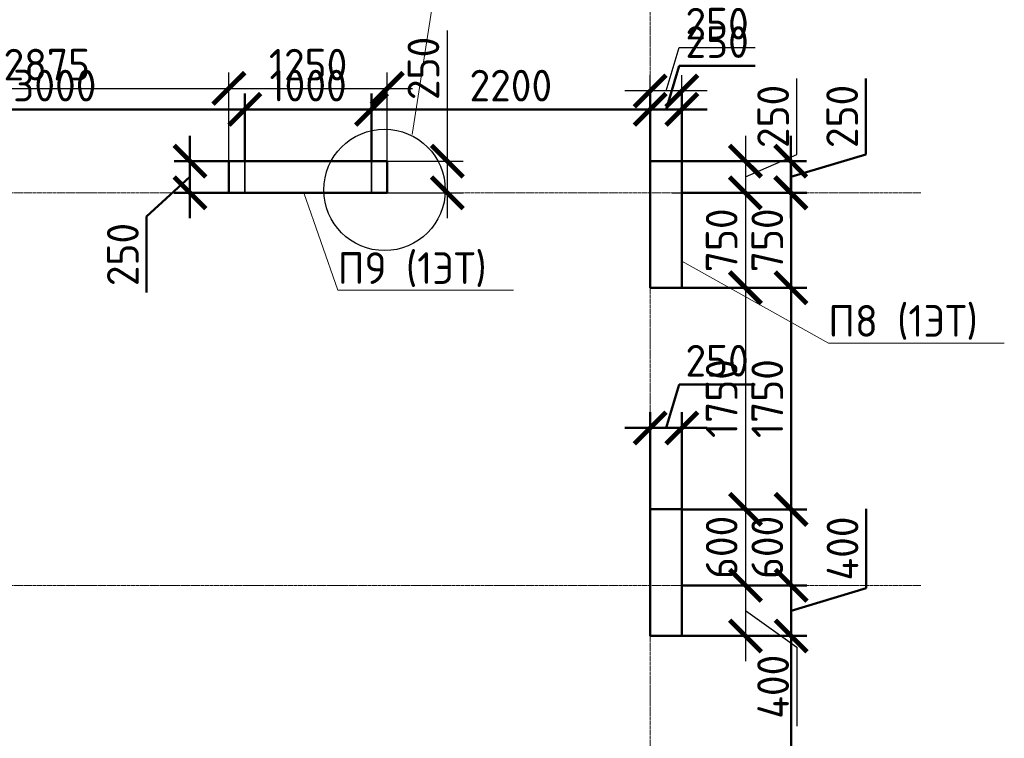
# Model space of a CAD drawing. Header units: millimetres. Extents: x 263826 to 1718326, y -423071 to 70137.
# Tile 175 of 256: x 397168 to 404939, y -65454 to -59779. Entities that reach past the tile are written whole.
import ezdxf
from ezdxf import colors
from ezdxf.entities.mleader import LeaderData, LeaderLine
from ezdxf.math import Vec2, Vec3

# ---------------------------------------------------------------- set-up
doc = ezdxf.new("R2010")
doc.units = ezdxf.units.MM
doc.linetypes.add('______5', pattern=[1100, 800, -100, 100, -100])
doc.linetypes.add('осевая', pattern=[50.8, 31.75, -6.35, 6.35, -6.35])
doc.layers.add('Колонна_ бетон', color=7, linetype='Continuous', lineweight=50, true_color=0xb4b496)
for name, color, linetype, lineweight in [('Конструкции 0.5', 5, 'Continuous', 50), ('Надписи', 200, 'Continuous', 18), ('Оси', 40, '______5', 18), ('подоснова', 151, 'Continuous', 5), ('РАЗМЕРЫ', 1, 'Continuous', 9)]:
    doc.layers.add(name, color=color, linetype=linetype, lineweight=lineweight)
doc.styles.add('GOST-2.304_Type-B', font='GOST_Common.ttf')
doc.dimstyles.new('СПДС', dxfattribs={"dimscale": 100, "dimtxt": 2.5, "dimasz": 2.5, "dimexe": 1.25, "dimexo": 0, "dimtad": 1, "dimdec": 0, "dimtxsty": 'GOST-2.304_Type-B', "dimblk": 'ARCHTICK', "dimcen": 2.5, "dimdle": 2, "dimadec": 0, "dimazin": 2, "dimtfac": 0.75, "dimtdec": 0, "dimtmove": 1, "dimatfit": 3, "dimfxl": 1, "dimtolj": 1, "dimarcsym": 1})

# ---------------------------------------------------------------- blocks, each defined once
blk = doc.blocks.new('_ArchTick')
at = {"color": 0, "linetype": 'ByBlock', "const_width": 0.15}
blk.add_lwpolyline([(-0.5, -0.5), (0.5, 0.5)], dxfattribs=at)
blk = doc.blocks.new('*D3165')
at = {"layer": 'DEFPOINTS', "color": 0, "transparency": 16777216}
for p in [(398819.1, -60321.3), (395944.3, -60835.5), (398819.1, -60896.1)]:
    blk.add_point(p, dxfattribs=at)
at = {"layer": 'РАЗМЕРЫ', "color": 0, "lineweight": -2, "transparency": 16777216}
for p, q in [((395944.3, -60835.5), (395944.3, -60196.3)), ((398819.1, -60896.1), (398819.1, -60196.3)), ((395744.3, -60321.3), (399019.1, -60321.3))]:
    blk.add_line(p, q, dxfattribs=at)
at = {"layer": 'РАЗМЕРЫ', "color": 0, "lineweight": -2, "transparency": 16777216, "xscale": 250, "yscale": 250, "zscale": 250, "rotation": 180}
blk.add_blockref('_ArchTick', (395944.3, -60321.3), dxfattribs=at)
at = {"layer": 'РАЗМЕРЫ', "color": 0, "lineweight": -2, "transparency": 16777216, "xscale": 250, "yscale": 250, "zscale": 250}
blk.add_blockref('_ArchTick', (398819.1, -60321.3), dxfattribs=at)
at = {"layer": 'РАЗМЕРЫ', "color": 0, "lineweight": 0, "transparency": 16777216, "insert": (397381.7, -60133.8), "char_height": 250, "attachment_point": 5, "style": 'GOST-2.304_Type-B'}
blk.add_mtext('\\A1;2875', dxfattribs=at)
blk = doc.blocks.new('*D3166')
at = {"layer": 'DEFPOINTS', "color": 0, "transparency": 16777216}
for p in [(400069.1, -60321.3), (398819.1, -60896.1), (400069.1, -60896.1)]:
    blk.add_point(p, dxfattribs=at)
at = {"layer": 'РАЗМЕРЫ', "color": 0, "lineweight": -2, "transparency": 16777216}
for p, q in [((398819.1, -60896.1), (398819.1, -60196.3)), ((400069.1, -60896.1), (400069.1, -60196.3)), ((398619.1, -60321.3), (400269.1, -60321.3))]:
    blk.add_line(p, q, dxfattribs=at)
at = {"layer": 'РАЗМЕРЫ', "color": 0, "lineweight": -2, "transparency": 16777216, "xscale": 250, "yscale": 250, "zscale": 250, "rotation": 180}
blk.add_blockref('_ArchTick', (398819.1, -60321.3), dxfattribs=at)
at = {"layer": 'РАЗМЕРЫ', "color": 0, "lineweight": -2, "transparency": 16777216, "xscale": 250, "yscale": 250, "zscale": 250}
blk.add_blockref('_ArchTick', (400069.1, -60321.3), dxfattribs=at)
at = {"layer": 'РАЗМЕРЫ', "color": 0, "lineweight": 0, "transparency": 16777216, "insert": (399444.1, -60133.8), "char_height": 250, "attachment_point": 5, "style": 'GOST-2.304_Type-B'}
blk.add_mtext('\\A1;1250', dxfattribs=at)
blk = doc.blocks.new('*D3167')
at = {"layer": 'DEFPOINTS', "color": 0, "transparency": 16777216}
for p in [(399944.3, -60896.1), (399914.1, -61146.1), (400541.9, -61146.1)]:
    blk.add_point(p, dxfattribs=at)
at = {"layer": 'РАЗМЕРЫ', "color": 0, "lineweight": -2, "transparency": 16777216}
for p, q in [((400541.9, -59863.8), (400541.9, -60896.1)), ((400541.9, -60696.1), (400541.9, -61346.1)), ((399944.3, -60896.1), (400666.9, -60896.1)), ((399914.1, -61146.1), (400666.9, -61146.1))]:
    blk.add_line(p, q, dxfattribs=at)
at = {"layer": 'РАЗМЕРЫ', "color": 0, "lineweight": -2, "transparency": 16777216, "xscale": 250, "yscale": 250, "zscale": 250}
for p, rotation in [((400541.9, -60896.1), 90), ((400541.9, -61146.1), 270)]:
    blk.add_blockref('_ArchTick', p, dxfattribs=dict(at, rotation=rotation))
at = {"layer": 'РАЗМЕРЫ', "color": 0, "lineweight": 0, "transparency": 16777216, "insert": (400354.4, -60163.8), "char_height": 250, "attachment_point": 5, "rotation": 90, "style": 'GOST-2.304_Type-B'}
blk.add_mtext('\\A1;250', dxfattribs=at)
blk = doc.blocks.new('*D3222')
at = {"layer": 'DEFPOINTS', "color": 0, "transparency": 16777216}
for p in [(402318.6, -60895.7, 3100), (402318.6, -61146.1, 3100), (402895.8, -61146.1)]:
    blk.add_point(p, dxfattribs=at)
at = {"layer": 'РАЗМЕРЫ', "color": 0, "lineweight": -2, "transparency": 16777216}
for p, q in [((403302.1, -60842.8), (403302.1, -60242.8)), ((402895.8, -60695.7), (402895.8, -61346.1)), ((402895.8, -61020.9), (403302.1, -60842.8)), ((402318.6, -60895.7), (403020.8, -60895.7)), ((402318.6, -61146.1), (403020.8, -61146.1))]:
    blk.add_line(p, q, dxfattribs=at)
at = {"layer": 'РАЗМЕРЫ', "color": 0, "lineweight": -2, "transparency": 16777216, "xscale": 250, "yscale": 250, "zscale": 250}
for p, rotation in [((402895.8, -60895.7), 90), ((402895.8, -61146.1), 270)]:
    blk.add_blockref('_ArchTick', p, dxfattribs=dict(at, rotation=rotation))
at = {"layer": 'РАЗМЕРЫ', "color": 0, "lineweight": 0, "transparency": 16777216, "insert": (403114.6, -60542.8), "char_height": 250, "attachment_point": 5, "rotation": 90, "style": 'GOST-2.304_Type-B'}
blk.add_mtext('\\A1;250', dxfattribs=at)
blk = doc.blocks.new('*D3223')
at = {"layer": 'DEFPOINTS', "color": 0, "transparency": 16777216}
for p in [(402432.3, -61146.1, 3100), (402394.3, -61895.7, 3100), (402895.8, -61895.7)]:
    blk.add_point(p, dxfattribs=at)
at = {"layer": 'РАЗМЕРЫ', "color": 0, "lineweight": -2, "transparency": 16777216}
for p, q in [((402895.8, -60946.1), (402895.8, -62095.7)), ((402432.3, -61146.1), (403020.8, -61146.1)), ((402394.3, -61895.7), (403020.8, -61895.7))]:
    blk.add_line(p, q, dxfattribs=at)
at = {"layer": 'РАЗМЕРЫ', "color": 0, "lineweight": -2, "transparency": 16777216, "xscale": 250, "yscale": 250, "zscale": 250}
for p, rotation in [((402895.8, -61146.1), 90), ((402895.8, -61895.7), 270)]:
    blk.add_blockref('_ArchTick', p, dxfattribs=dict(at, rotation=rotation))
at = {"layer": 'РАЗМЕРЫ', "color": 0, "lineweight": 0, "transparency": 16777216, "insert": (402708.3, -61520.9), "char_height": 250, "attachment_point": 5, "rotation": 90, "style": 'GOST-2.304_Type-B'}
blk.add_mtext('\\A1;750', dxfattribs=at)
blk = doc.blocks.new('*D3224')
at = {"layer": 'DEFPOINTS', "color": 0, "transparency": 16777216}
for p in [(402394.3, -61895.7, 3100), (402394.3, -63645.7, 3100), (402895.8, -63645.7)]:
    blk.add_point(p, dxfattribs=at)
at = {"layer": 'РАЗМЕРЫ', "color": 0, "lineweight": -2, "transparency": 16777216}
for p, q in [((402895.8, -61695.7), (402895.8, -63845.7)), ((402394.3, -61895.7), (403020.8, -61895.7)), ((402394.3, -63645.7), (403020.8, -63645.7))]:
    blk.add_line(p, q, dxfattribs=at)
at = {"layer": 'РАЗМЕРЫ', "color": 0, "lineweight": -2, "transparency": 16777216, "xscale": 250, "yscale": 250, "zscale": 250}
for p, rotation in [((402895.8, -61895.7), 90), ((402895.8, -63645.7), 270)]:
    blk.add_blockref('_ArchTick', p, dxfattribs=dict(at, rotation=rotation))
at = {"layer": 'РАЗМЕРЫ', "color": 0, "lineweight": 0, "transparency": 16777216, "insert": (402708.3, -62770.7), "char_height": 250, "attachment_point": 5, "rotation": 90, "style": 'GOST-2.304_Type-B'}
blk.add_mtext('\\A1;1750', dxfattribs=at)
blk = doc.blocks.new('*D3225')
at = {"layer": 'DEFPOINTS', "color": 0, "transparency": 16777216}
for p in [(402394.3, -63645.7, 3100), (402394.3, -64246.1, 3100), (402895.8, -64246.1)]:
    blk.add_point(p, dxfattribs=at)
at = {"layer": 'РАЗМЕРЫ', "color": 0, "lineweight": -2, "transparency": 16777216}
for p, q in [((402895.8, -63445.7), (402895.8, -64446.1)), ((402394.3, -63645.7), (403020.8, -63645.7)), ((402394.3, -64246.1), (403020.8, -64246.1))]:
    blk.add_line(p, q, dxfattribs=at)
at = {"layer": 'РАЗМЕРЫ', "color": 0, "lineweight": -2, "transparency": 16777216, "xscale": 250, "yscale": 250, "zscale": 250}
for p, rotation in [((402895.8, -63645.7), 90), ((402895.8, -64246.1), 270)]:
    blk.add_blockref('_ArchTick', p, dxfattribs=dict(at, rotation=rotation))
at = {"layer": 'РАЗМЕРЫ', "color": 0, "lineweight": 0, "transparency": 16777216, "insert": (402708.3, -63945.9), "char_height": 250, "attachment_point": 5, "rotation": 90, "style": 'GOST-2.304_Type-B'}
blk.add_mtext('\\A1;600', dxfattribs=at)
blk = doc.blocks.new('*D3226')
at = {"layer": 'DEFPOINTS', "color": 0, "transparency": 16777216}
for p in [(402394.3, -64246.1, 3100), (402394.3, -64645.7, 3100), (402895.8, -64645.7)]:
    blk.add_point(p, dxfattribs=at)
at = {"layer": 'РАЗМЕРЫ', "color": 0, "lineweight": -2, "transparency": 16777216}
for p, q in [((402895.8, -64046.1), (402895.8, -64845.7)), ((402394.3, -64246.1), (403020.8, -64246.1)), ((402895.8, -64445.9), (403302.1, -64734.5)), ((402394.3, -64645.7), (403020.8, -64645.7)), ((403302.1, -64734.5), (403302.1, -65359.5))]:
    blk.add_line(p, q, dxfattribs=at)
at = {"layer": 'РАЗМЕРЫ', "color": 0, "lineweight": -2, "transparency": 16777216, "xscale": 250, "yscale": 250, "zscale": 250}
for p, rotation in [((402895.8, -64246.1), 90), ((402895.8, -64645.7), 270)]:
    blk.add_blockref('_ArchTick', p, dxfattribs=dict(at, rotation=rotation))
at = {"layer": 'РАЗМЕРЫ', "color": 0, "lineweight": 0, "transparency": 16777216, "insert": (403114.6, -65047), "char_height": 250, "attachment_point": 5, "rotation": 90, "style": 'GOST-2.304_Type-B'}
blk.add_mtext('\\A1;400', dxfattribs=at)
blk = doc.blocks.new('*D3236')
at = {"layer": 'DEFPOINTS', "color": 0, "transparency": 16777216}
for p in [(402144, -60341.5), (402144, -61020, 3100), (402394.3, -61020, 3100)]:
    blk.add_point(p, dxfattribs=at)
at = {"layer": 'РАЗМЕРЫ', "color": 0, "lineweight": -2, "transparency": 16777216}
for p, q in [((402269.1, -60341.5), (402372.2, -59997.7)), ((402372.2, -59997.7), (402972.2, -59997.7)), ((402144, -61020), (402144, -60216.5)), ((402394.3, -61020), (402394.3, -60216.5)), ((402594.3, -60341.5), (401944, -60341.5))]:
    blk.add_line(p, q, dxfattribs=at)
at = {"layer": 'РАЗМЕРЫ', "color": 0, "lineweight": -2, "transparency": 16777216, "xscale": 250, "yscale": 250, "zscale": 250, "rotation": 180}
blk.add_blockref('_ArchTick', (402144, -60341.5), dxfattribs=at)
at = {"layer": 'РАЗМЕРЫ', "color": 0, "lineweight": -2, "transparency": 16777216, "xscale": 250, "yscale": 250, "zscale": 250}
blk.add_blockref('_ArchTick', (402394.3, -60341.5), dxfattribs=at)
at = {"layer": 'РАЗМЕРЫ', "color": 0, "lineweight": 0, "transparency": 16777216, "insert": (402672.2, -59810.2), "char_height": 250, "attachment_point": 5, "style": 'GOST-2.304_Type-B'}
blk.add_mtext('\\A1;250', dxfattribs=at)
blk = doc.blocks.new('_None')
blk = doc.blocks.new('*D3354')
at = {"layer": 'DEFPOINTS', "color": 0, "transparency": 16777216}
for p in [(406427.3, -184180.1), (406860, -184180.1, -360), (406860, -184430.5, -360)]:
    blk.add_point(p, dxfattribs=at)
at = {"layer": 'РАЗМЕРЫ', "color": 0, "lineweight": -2, "transparency": 16777216}
for p, q in [((406427.3, -184630.5), (406427.3, -183980.1)), ((406860, -184180.1), (406302.3, -184180.1)), ((406427.3, -184305.3), (406085.1, -184617.9)), ((406860, -184430.5), (406302.3, -184430.5)), ((406085.1, -184617.9), (406085.1, -185217.9))]:
    blk.add_line(p, q, dxfattribs=at)
at = {"layer": 'РАЗМЕРЫ', "color": 0, "lineweight": -2, "transparency": 16777216, "xscale": 250, "yscale": 250, "zscale": 250}
for p, rotation in [((406427.3, -184180.1), 90), ((406427.3, -184430.5), 270)]:
    blk.add_blockref('_ArchTick', p, dxfattribs=dict(at, rotation=rotation))
at = {"layer": 'РАЗМЕРЫ', "color": 0, "lineweight": 0, "transparency": 16777216, "insert": (405897.6, -184917.9), "char_height": 250, "attachment_point": 5, "rotation": 90, "style": 'GOST-2.304_Type-B'}
blk.add_mtext('\\A1;250', dxfattribs=at)
blk = doc.blocks.new('*D3355')
at = {"layer": 'DEFPOINTS', "color": 0, "transparency": 16777216}
for p in [(406860, -183771.2), (403860.1, -183879.2, -560), (406860, -184180.1)]:
    blk.add_point(p, dxfattribs=at)
at = {"layer": 'РАЗМЕРЫ', "color": 0, "lineweight": -2, "transparency": 16777216}
for p, q in [((403860.1, -183879.2), (403860.1, -183646.2)), ((406860, -184180.1), (406860, -183646.2)), ((403660.1, -183771.2), (407060, -183771.2))]:
    blk.add_line(p, q, dxfattribs=at)
at = {"layer": 'РАЗМЕРЫ', "color": 0, "lineweight": -2, "transparency": 16777216, "xscale": 250, "yscale": 250, "zscale": 250, "rotation": 180}
blk.add_blockref('_ArchTick', (403860.1, -183771.2), dxfattribs=at)
at = {"layer": 'РАЗМЕРЫ', "color": 0, "lineweight": -2, "transparency": 16777216, "xscale": 250, "yscale": 250, "zscale": 250}
blk.add_blockref('_ArchTick', (406860, -183771.2), dxfattribs=at)
at = {"layer": 'РАЗМЕРЫ', "color": 0, "lineweight": 0, "transparency": 16777216, "insert": (405360, -183583.7), "char_height": 250, "attachment_point": 5, "style": 'GOST-2.304_Type-B'}
blk.add_mtext('\\A1;3000', dxfattribs=at)
blk = doc.blocks.new('*D3389')
at = {"layer": 'DEFPOINTS', "color": 0, "transparency": 16777216}
for p in [(407859.7, -183771.2), (406860, -184180.1), (407859.7, -184180.1, -360)]:
    blk.add_point(p, dxfattribs=at)
at = {"layer": 'РАЗМЕРЫ', "color": 0, "lineweight": -2, "transparency": 16777216}
for p, q in [((406860, -184180.1), (406860, -183646.2)), ((407859.7, -184180.1), (407859.7, -183646.2)), ((406660, -183771.2), (408059.7, -183771.2))]:
    blk.add_line(p, q, dxfattribs=at)
at = {"layer": 'РАЗМЕРЫ', "color": 0, "lineweight": -2, "transparency": 16777216, "xscale": 250, "yscale": 250, "zscale": 250, "rotation": 180}
blk.add_blockref('_ArchTick', (406860, -183771.2), dxfattribs=at)
at = {"layer": 'РАЗМЕРЫ', "color": 0, "lineweight": -2, "transparency": 16777216, "xscale": 250, "yscale": 250, "zscale": 250}
blk.add_blockref('_ArchTick', (407859.7, -183771.2), dxfattribs=at)
at = {"layer": 'РАЗМЕРЫ', "color": 0, "lineweight": 0, "transparency": 16777216, "insert": (407359.9, -183583.7), "char_height": 250, "attachment_point": 5, "style": 'GOST-2.304_Type-B'}
blk.add_mtext('\\A1;1000', dxfattribs=at)
blk = doc.blocks.new('*D3390')
at = {"layer": 'DEFPOINTS', "color": 0, "transparency": 16777216}
for p in [(410310.1, -184180.5, -560), (410310.1, -184430.5, -560), (411168.8, -184430.5)]:
    blk.add_point(p, dxfattribs=at)
at = {"layer": 'РАЗМЕРЫ', "color": 0, "lineweight": -2, "transparency": 16777216}
for p, q in [((411762.6, -184127.3), (411762.6, -183527.3)), ((411168.8, -183980.5), (411168.8, -184630.5)), ((410310.1, -184180.5), (411293.8, -184180.5)), ((411168.8, -184305.5), (411762.6, -184127.3)), ((410310.1, -184430.5), (411293.8, -184430.5))]:
    blk.add_line(p, q, dxfattribs=at)
at = {"layer": 'РАЗМЕРЫ', "color": 0, "lineweight": -2, "transparency": 16777216, "xscale": 250, "yscale": 250, "zscale": 250}
for p, rotation in [((411168.8, -184180.5), 90), ((411168.8, -184430.5), 270)]:
    blk.add_blockref('_ArchTick', p, dxfattribs=dict(at, rotation=rotation))
at = {"layer": 'РАЗМЕРЫ', "color": 0, "lineweight": 0, "transparency": 16777216, "insert": (411575.1, -183827.3), "char_height": 250, "attachment_point": 5, "rotation": 90, "style": 'GOST-2.304_Type-B'}
blk.add_mtext('\\A1;250', dxfattribs=at)
blk = doc.blocks.new('*D3391')
at = {"layer": 'DEFPOINTS', "color": 0, "transparency": 16777216}
for p in [(410313.1, -184430.5, -560), (410310.1, -185180.7, -560), (411171.8, -185180.7)]:
    blk.add_point(p, dxfattribs=at)
at = {"layer": 'РАЗМЕРЫ', "color": 0, "lineweight": -2, "transparency": 16777216}
for p, q in [((411171.8, -184230.5), (411171.8, -185380.7)), ((410313.1, -184430.5), (411296.8, -184430.5)), ((410310.1, -185180.7), (411296.8, -185180.7))]:
    blk.add_line(p, q, dxfattribs=at)
at = {"layer": 'РАЗМЕРЫ', "color": 0, "lineweight": -2, "transparency": 16777216, "xscale": 250, "yscale": 250, "zscale": 250}
for p, rotation in [((411171.8, -184430.5), 90), ((411171.8, -185180.7), 270)]:
    blk.add_blockref('_ArchTick', p, dxfattribs=dict(at, rotation=rotation))
at = {"layer": 'РАЗМЕРЫ', "color": 0, "lineweight": 0, "transparency": 16777216, "insert": (410984.3, -184805.6), "char_height": 250, "attachment_point": 5, "rotation": 90, "style": 'GOST-2.304_Type-B'}
blk.add_mtext('\\A1;750', dxfattribs=at)
blk = doc.blocks.new('*D3392')
at = {"layer": 'DEFPOINTS', "color": 0, "transparency": 16777216}
for p in [(410310.1, -185180.7, -560), (410310, -186930.5, -360), (411171.8, -186930.5)]:
    blk.add_point(p, dxfattribs=at)
at = {"layer": 'РАЗМЕРЫ', "color": 0, "lineweight": -2, "transparency": 16777216}
for p, q in [((411171.8, -184980.7), (411171.8, -187130.5)), ((410310.1, -185180.7), (411296.8, -185180.7)), ((410310, -186930.5), (411296.8, -186930.5))]:
    blk.add_line(p, q, dxfattribs=at)
at = {"layer": 'РАЗМЕРЫ', "color": 0, "lineweight": -2, "transparency": 16777216, "xscale": 250, "yscale": 250, "zscale": 250}
for p, rotation in [((411171.8, -185180.7), 90), ((411171.8, -186930.5), 270)]:
    blk.add_blockref('_ArchTick', p, dxfattribs=dict(at, rotation=rotation))
at = {"layer": 'РАЗМЕРЫ', "color": 0, "lineweight": 0, "transparency": 16777216, "insert": (410984.3, -186055.6), "char_height": 250, "attachment_point": 5, "rotation": 90, "style": 'GOST-2.304_Type-B'}
blk.add_mtext('\\A1;1750', dxfattribs=at)
blk = doc.blocks.new('*D3393')
at = {"layer": 'DEFPOINTS', "color": 0, "transparency": 16777216}
for p in [(410310, -186930.5, -360), (410310.1, -187530.5, -560), (411171.8, -187530.5)]:
    blk.add_point(p, dxfattribs=at)
at = {"layer": 'РАЗМЕРЫ', "color": 0, "lineweight": -2, "transparency": 16777216}
for p, q in [((411171.8, -186730.5), (411171.8, -187730.5)), ((410310, -186930.5), (411296.8, -186930.5)), ((410310.1, -187530.5), (411296.8, -187530.5))]:
    blk.add_line(p, q, dxfattribs=at)
at = {"layer": 'РАЗМЕРЫ', "color": 0, "lineweight": -2, "transparency": 16777216, "xscale": 250, "yscale": 250, "zscale": 250}
for p, rotation in [((411171.8, -186930.5), 90), ((411171.8, -187530.5), 270)]:
    blk.add_blockref('_ArchTick', p, dxfattribs=dict(at, rotation=rotation))
at = {"layer": 'РАЗМЕРЫ', "color": 0, "lineweight": 0, "transparency": 16777216, "insert": (410984.3, -187230.5), "char_height": 250, "attachment_point": 5, "rotation": 90, "style": 'GOST-2.304_Type-B'}
blk.add_mtext('\\A1;600', dxfattribs=at)
blk = doc.blocks.new('*D3394')
at = {"layer": 'DEFPOINTS', "color": 0, "transparency": 16777216}
for p in [(410310.1, -187530.5, -560), (410310.1, -187930.5, -560), (411171.8, -187930.5)]:
    blk.add_point(p, dxfattribs=at)
at = {"layer": 'РАЗМЕРЫ', "color": 0, "lineweight": -2, "transparency": 16777216}
for p, q in [((411765.6, -187552.3), (411765.6, -186927.3)), ((411171.8, -187330.5), (411171.8, -188130.5)), ((410310.1, -187530.5), (411296.8, -187530.5)), ((411171.8, -187730.5), (411765.6, -187552.3)), ((410310.1, -187930.5), (411296.8, -187930.5))]:
    blk.add_line(p, q, dxfattribs=at)
at = {"layer": 'РАЗМЕРЫ', "color": 0, "lineweight": -2, "transparency": 16777216, "xscale": 250, "yscale": 250, "zscale": 250}
for p, rotation in [((411171.8, -187530.5), 90), ((411171.8, -187930.5), 270)]:
    blk.add_blockref('_ArchTick', p, dxfattribs=dict(at, rotation=rotation))
at = {"layer": 'РАЗМЕРЫ', "color": 0, "lineweight": 0, "transparency": 16777216, "insert": (411578.1, -187239.8), "char_height": 250, "attachment_point": 5, "rotation": 90, "style": 'GOST-2.304_Type-B'}
blk.add_mtext('\\A1;400', dxfattribs=at)
blk = doc.blocks.new('*D3395')
at = {"layer": 'DEFPOINTS', "color": 0, "transparency": 16777216}
for p in [(410310.1, -187930.5, -560), (410310.1, -190330.5, -560), (411171.8, -190330.5)]:
    blk.add_point(p, dxfattribs=at)
at = {"layer": 'РАЗМЕРЫ', "color": 0, "lineweight": -2, "transparency": 16777216}
for p, q in [((411171.8, -187730.5), (411171.8, -190530.5)), ((410310.1, -187930.5), (411296.8, -187930.5)), ((410310.1, -190330.5), (411296.8, -190330.5))]:
    blk.add_line(p, q, dxfattribs=at)
at = {"layer": 'РАЗМЕРЫ', "color": 0, "lineweight": -2, "transparency": 16777216, "xscale": 250, "yscale": 250, "zscale": 250}
for p, rotation in [((411171.8, -187930.5), 90), ((411171.8, -190330.5), 270)]:
    blk.add_blockref('_ArchTick', p, dxfattribs=dict(at, rotation=rotation))
at = {"layer": 'РАЗМЕРЫ', "color": 0, "lineweight": 0, "transparency": 16777216, "insert": (410984.3, -189130.5), "char_height": 250, "attachment_point": 5, "rotation": 90, "style": 'GOST-2.304_Type-B'}
blk.add_mtext('\\A1;2400', dxfattribs=at)
blk = doc.blocks.new('*D3402')
at = {"layer": 'DEFPOINTS', "color": 0, "transparency": 16777216}
for p in [(410060.1, -183771.2), (407859.7, -184180.1, -360), (410060.1, -184180.5, -560)]:
    blk.add_point(p, dxfattribs=at)
at = {"layer": 'РАЗМЕРЫ', "color": 0, "lineweight": -2, "transparency": 16777216}
for p, q in [((407859.7, -184180.1), (407859.7, -183646.2)), ((410060.1, -184180.5), (410060.1, -183646.2)), ((407659.7, -183771.2), (410260.1, -183771.2))]:
    blk.add_line(p, q, dxfattribs=at)
at = {"layer": 'РАЗМЕРЫ', "color": 0, "lineweight": -2, "transparency": 16777216, "xscale": 250, "yscale": 250, "zscale": 250, "rotation": 180}
blk.add_blockref('_ArchTick', (407859.7, -183771.2), dxfattribs=at)
at = {"layer": 'РАЗМЕРЫ', "color": 0, "lineweight": -2, "transparency": 16777216, "xscale": 250, "yscale": 250, "zscale": 250}
blk.add_blockref('_ArchTick', (410060.1, -183771.2), dxfattribs=at)
at = {"layer": 'РАЗМЕРЫ', "color": 0, "lineweight": 0, "transparency": 16777216, "insert": (408959.9, -183583.7), "char_height": 250, "attachment_point": 5, "style": 'GOST-2.304_Type-B'}
blk.add_mtext('\\A1;2200', dxfattribs=at)
blk = doc.blocks.new('*D3403')
at = {"layer": 'DEFPOINTS', "color": 0, "transparency": 16777216}
for p in [(410310.1, -183771.2), (410060.1, -184180.5, -560), (410310.1, -184180.5)]:
    blk.add_point(p, dxfattribs=at)
at = {"layer": 'РАЗМЕРЫ', "color": 0, "lineweight": -2, "transparency": 16777216}
for p, q in [((410185.1, -183771.2), (410288.3, -183427.4)), ((410288.3, -183427.4), (410888.3, -183427.4)), ((410060.1, -184180.5), (410060.1, -183646.2)), ((410310.1, -184180.5), (410310.1, -183646.2)), ((409860.1, -183771.2), (410510.1, -183771.2))]:
    blk.add_line(p, q, dxfattribs=at)
at = {"layer": 'РАЗМЕРЫ', "color": 0, "lineweight": -2, "transparency": 16777216, "xscale": 250, "yscale": 250, "zscale": 250, "rotation": 180}
blk.add_blockref('_ArchTick', (410060.1, -183771.2), dxfattribs=at)
at = {"layer": 'РАЗМЕРЫ', "color": 0, "lineweight": -2, "transparency": 16777216, "xscale": 250, "yscale": 250, "zscale": 250}
blk.add_blockref('_ArchTick', (410310.1, -183771.2), dxfattribs=at)
at = {"layer": 'РАЗМЕРЫ', "color": 0, "lineweight": 0, "transparency": 16777216, "insert": (410588.3, -183239.9), "char_height": 250, "attachment_point": 5, "style": 'GOST-2.304_Type-B'}
blk.add_mtext('\\A1;250', dxfattribs=at)
blk = doc.blocks.new('оси2')
at = {"layer": 'Оси', "color": 16, "linetype": 'осевая', "lineweight": 0, "ltscale": 0.5, "transparency": 33554687}
for p, q in [((1030445.5, 5465.4), (1030445.5, -20739.3)), ((979200, 1707.1), (1032582.1, 1707.1)), ((979200, -1392.9), (1032582.1, -1392.9))]:
    blk.add_line(p, q, dxfattribs=at)
blk = doc.blocks.new('*D3405')
at = {"color": 0, "lineweight": -2, "transparency": 16777216}
for p, q in [((410185.1, -186287.7), (410288.3, -185943.9)), ((410288.3, -185943.9), (410888.3, -185943.9)), ((410060.1, -187153.9), (410060.1, -186162.7)), ((410310.1, -187153.9), (410310.1, -186162.7)), ((410510.1, -186287.7), (409860.1, -186287.7))]:
    blk.add_line(p, q, dxfattribs=at)
at = {"layer": 'DEFPOINTS', "color": 0, "transparency": 16777216}
for p in [(410060.1, -186287.7), (410060.1, -187153.9, -560), (410310.1, -187153.9, -560)]:
    blk.add_point(p, dxfattribs=at)
at = {"color": 0, "lineweight": -2, "transparency": 16777216, "xscale": 250, "yscale": 250, "zscale": 250, "rotation": 180}
blk.add_blockref('_ArchTick', (410060.1, -186287.7), dxfattribs=at)
at = {"color": 0, "lineweight": -2, "transparency": 16777216, "xscale": 250, "yscale": 250, "zscale": 250}
blk.add_blockref('_ArchTick', (410310.1, -186287.7), dxfattribs=at)
at = {"color": 0, "transparency": 16777216, "insert": (410588.3, -185756.4), "char_height": 250, "attachment_point": 5, "style": 'GOST-2.304_Type-B'}
blk.add_mtext('\\A1;250', dxfattribs=at)
blk = doc.blocks.new('51151')
at = {"layer": 'Колонна_ бетон', "color": 180, "linetype": 'Continuous', "lineweight": 35, "transparency": 33554687, "elevation": 200}
for points in [[(406860, -184180.1), (407859.7, -184180.1), (407859.7, -184430.5), (406860, -184430.5)], [(410060.1, -186930.5), (410310, -186930.5), (410310, -187930.5), (410060.1, -187930.5)]]:
    blk.add_lwpolyline(points, close=True, dxfattribs=at)
at = {"layer": 'Колонна_ бетон', "color": 180, "linetype": 'Continuous', "lineweight": 35, "transparency": 33554687}
for points in [[(410060.1, -184180.5), (410310.1, -184180.5), (410310.1, -185180.7), (410060.1, -185180.7)], [(410060.1, -186930.5), (410310.1, -186930.5), (410310.1, -187930.5), (410060.1, -187930.5)]]:
    blk.add_lwpolyline(points, close=True, dxfattribs=at)
at = {"layer": 'РАЗМЕРЫ'}
blk.add_blockref('оси2', (-620385.4, -186137.6, -560), dxfattribs=at)
at = {"color": 1}
dim = blk.add_linear_dim(base=(410060.1, -186287.7, 560), p1=(410310.1, -187153.9), p2=(410060.1, -187153.9), dimstyle='СПДС', dxfattribs=at)
dim.commit()
dim.dimension.update_dxf_attribs({"geometry": '*D3405', "text_midpoint": (410350.8, -185756.4, 560)})
at = {"layer": 'РАЗМЕРЫ', "color": 146, "lineweight": 0}
for base, p1, p2, picture, middle in [((410310.1, -183771.2, 560), (410060.1, -184180.5), (410310.1, -184180.5, 560), '*D3403', (410350.8, -183239.9, 560)), ((406860, -183771.2, 560), (403860.1, -183879.2), (406860, -184180.1, 560), '*D3355', (405360, -183583.7, 560)), ((407859.7, -183771.2, 560), (406860, -184180.1, 560), (407859.7, -184180.1, 200), '*D3389', (407359.9, -183583.7, 560)), ((410060.1, -183771.2, 560), (407859.7, -184180.1, 200), (410060.1, -184180.5), '*D3402', (408959.9, -183583.7, 560))]:
    dim = blk.add_linear_dim(base=base, p1=p1, p2=p2, dimstyle='СПДС', dxfattribs=at)
    dim.commit()
    dim.dimension.update_dxf_attribs({"geometry": picture, "text_midpoint": middle})
for base, p1, p2, picture, middle in [((411168.8, -184430.5, 560), (410310.1, -184180.5), (410310.1, -184430.5), '*D3390', (411575.1, -184064.8, 560)), ((411171.8, -185180.7, 560), (410313.1, -184430.5), (410310.1, -185180.7), '*D3391', (410984.3, -184805.6, 560)), ((411171.8, -186930.5, 560), (410310.1, -185180.7), (410310, -186930.5, 200), '*D3392', (410984.3, -186055.6, 560)), ((411171.8, -187530.5, 560), (410310, -186930.5, 200), (410310.1, -187530.5), '*D3393', (410984.3, -187230.5, 560)), ((411171.8, -187930.5, 560), (410310.1, -187530.5), (410310.1, -187930.5), '*D3394', (411578.1, -187489.8, 560)), ((411171.8, -190330.5, 560), (410310.1, -187930.5), (410310.1, -190330.5), '*D3395', (410984.3, -189130.5, 560))]:
    dim = blk.add_linear_dim(base=base, p1=p1, p2=p2, angle=90, dimstyle='СПДС', dxfattribs=at)
    dim.commit()
    dim.dimension.update_dxf_attribs({"geometry": picture, "text_midpoint": middle})
dim = blk.add_linear_dim(base=(406427.3, -184180.1, 560), p1=(406860, -184430.5, 200), p2=(406860, -184180.1, 200), angle=90, dimstyle='СПДС', dxfattribs=at)
dim.commit()
dim.dimension.update_dxf_attribs({"geometry": '*D3354', "text_midpoint": (406085.1, -184680.4, 560), "dimtype": 128})
at = {"layer": 'Надписи', "color": 0, "ltscale": 0.3}
ml = blk.add_multileader_mtext('Standard', dxfattribs=at)
ml.set_content('{\\C256;П5 }(2-5ЭТ)', color=4, style='GOST-2.304_Type-B')
ml.set_leader_properties(color=256, linetype='ByLayer', lineweight=15)
ml.set_arrow_properties(name='NONE')
ml.build(insert=Vec2(0, 0))
ml.multileader.update_dxf_attribs({"text_left_attachment_type": 6, "text_right_attachment_type": 6, "dogleg_length": 0.1, "arrow_head_size": 18})
ctx = ml.context
ctx.base_point, ctx.char_height, ctx.arrow_head_size, ctx.landing_gap_size, ctx.plane_origin = Vec3(405449.9, -185800.9, 560), 250, 18, 20, Vec3(404019.4, -184334.2, 560)
ctx.left_attachment, ctx.right_attachment, ctx.text_align_type = 6, 6, 1
notes = []
notes.append((ctx, [(0, (1, 1, 0), (407025.6, -185800.9, 560), (-1, 0), 0.1, [(2, [(407604.6, -184349, 560), (407604.6, -184349, 560), (407604.6, -184349, 560)], 0, [])])]))
ctx.mtext.insert, ctx.mtext.alignment, ctx.mtext.flow_direction = Vec3(406237.7, -185500.9, 560), 2, 5
ml = blk.add_multileader_mtext('Standard', dxfattribs=at)
ml.set_content('{\\C256;П5 }(2-5ЭТ)', color=4, style='GOST-2.304_Type-B')
ml.set_leader_properties(color=256, linetype='ByLayer', lineweight=15)
ml.set_arrow_properties(name='NONE')
ml.build(insert=Vec2(0, 0))
ml.multileader.update_dxf_attribs({"text_left_attachment_type": 6, "text_right_attachment_type": 6, "dogleg_length": 0.1, "arrow_head_size": 18})
ctx = ml.context
ctx.base_point, ctx.char_height, ctx.arrow_head_size, ctx.landing_gap_size, ctx.plane_origin = Vec3(408015.9, -185844.5), 250, 18, 20, Vec3(406700, -184983)
ctx.left_attachment, ctx.right_attachment, ctx.text_align_type = 6, 6, 1
notes.append((ctx, [(0, (1, 1, 0), (409591.6, -185844.5), (-1, 0), 0.1, [(2, [(410060.1, -184997.8), (410060.1, -184997.8), (410060.1, -184997.8)], 0, [])])]))
ctx.mtext.insert, ctx.mtext.alignment, ctx.mtext.flow_direction = Vec3(408803.7, -185544.5), 2, 5
ml = blk.add_multileader_mtext('Standard', dxfattribs=at)
ml.set_content('{\\C256;П5 }(2-5ЭТ)', color=4, style='GOST-2.304_Type-B')
ml.set_leader_properties(color=256, linetype='ByLayer', lineweight=15)
ml.set_arrow_properties(name='NONE')
ml.build(insert=Vec2(0, 0))
ml.multileader.update_dxf_attribs({"text_left_attachment_type": 6, "text_right_attachment_type": 6, "dogleg_length": 0.1, "arrow_head_size": 18})
ctx = ml.context
ctx.base_point, ctx.char_height, ctx.arrow_head_size, ctx.landing_gap_size, ctx.plane_origin = Vec3(407921.7, -188194.2), 250, 18, 20, Vec3(406605.8, -187332.7)
ctx.left_attachment, ctx.right_attachment, ctx.text_align_type = 6, 6, 1
notes.append((ctx, [(0, (1, 1, 0), (409497.4, -188194.2), (-1, 0), 0.1, [(2, [(410191, -187347.5), (410191, -187347.5), (410191, -187347.5)], 0, [])])]))
ctx.mtext.insert, ctx.mtext.alignment, ctx.mtext.flow_direction = Vec3(408709.5, -187894.2), 2, 5
for ctx, leaders in notes:
    for number, flags, end, landing, length, lines in leaders:
        leader = LeaderData()
        leader.index, (leader.has_last_leader_line, leader.has_dogleg_vector, leader.attachment_direction) = number, flags
        leader.last_leader_point, leader.dogleg_vector, leader.dogleg_length = Vec3(end), Vec3(landing), length
        for number, points, colour, breaks in lines:
            line = LeaderLine()
            line.index, line.vertices, line.color, line.breaks = number, Vec3.list(points), colors.encode_raw_color(colour), breaks
            leader.lines.append(line)
        ctx.leaders.append(leader)

msp = doc.modelspace()

# ---------------------------------------------------------------- linework, layer by layer
at = {"color": 4, "lineweight": 30}
msp.add_circle((400047.52348, -61123.18913, 3797.37226), 479.12095, dxfattribs=at)
at = {"layer": 'Конструкции 0.5', "color": 2}
for p, q in [((398944.25325, -60896.10561, -360), (398819.08607, -60896.10561, -360)), ((398819.08607, -60896.10561, -360), (398819.08607, -61146.10561, -360)), ((400069.08604, -60896.10561, -360), (399944.25321, -60896.10561, -360)), ((400069.08604, -61146.10561, -360), (400069.08604, -60896.10561, -360))]:
    msp.add_line(p, q, dxfattribs=at)
at = {"layer": 'Конструкции 0.5', "color": 30, "true_color": 0xf26722}
for p, q in [((399944.25321, -60896.10561, -360), (398944.25325, -60896.10561, -360)), ((398819.08607, -61146.10561, -360), (398944.25325, -61146.10561, -360)), ((398944.25325, -61146.10561, -360), (399944.25321, -61146.10561, -360)), ((399944.25321, -61146.10561, -360), (400069.08604, -61146.10561, -360))]:
    msp.add_line(p, q, dxfattribs=at)
at = {"layer": 'Конструкции 0.5', "color": 30, "true_color": 0xf26722, "elevation": -360}
for points in [[(402144.25254, -60895.69908), (402394.25255, -60895.69908), (402394.25255, -61895.69908), (402144.25254, -61895.69908)], [(402144.25257, -63645.69858), (402394.25257, -63645.69858), (402394.25257, -64645.69858), (402144.25257, -64645.69858)]]:
    msp.add_lwpolyline(points, close=True, dxfattribs=at)

# ---------------------------------------------------------------- block references
at = {"layer": 'Конструкции 0.5', "color": 4}
msp.add_blockref('51151', (-7915.73855, 123284.35732, -559.99999), dxfattribs=at)

# ---------------------------------------------------------------- dimensions: what is measured, and where the dimension line sits
at = {"layer": 'РАЗМЕРЫ', "color": 30, "lineweight": 0, "true_color": 0xf26722}
for base, p1, p2, picture, middle in [((402143.98532, -60341.4533, -3460), (402394.25255, -61020.02378, -360), (402143.98532, -61020.02747, -360), '*D3236', (402434.74393, -59810.2033, -3460)), ((398819.08607, -60321.28848, -360), (395944.34672, -60835.48148, -360), (398819.08607, -60896.10561, -360), '*D3165', (397381.7164, -60133.78848, -360))]:
    dim = msp.add_linear_dim(base=base, p1=p1, p2=p2, dimstyle='СПДС', dxfattribs=at)
    dim.commit()
    dim.dimension.update_dxf_attribs({"geometry": picture, "text_midpoint": middle})
at = {"layer": 'РАЗМЕРЫ', "color": 2, "lineweight": 0}
dim = msp.add_linear_dim(base=(400541.89275, -61146.10561, -360), p1=(399944.25321, -60896.10561, -360), p2=(399914.10758, -61146.10561, -360), angle=90, dimstyle='СПДС', dxfattribs=at)
dim.commit()
dim.dimension.update_dxf_attribs({"geometry": '*D3167', "text_midpoint": (400738.29225, -60163.75291, -360), "dimtype": 160})
dim = msp.add_linear_dim(base=(400069.08604, -60321.28848, -360), p1=(398819.08607, -60896.10561, -360), p2=(400069.08604, -60896.10561, -360), dimstyle='СПДС', dxfattribs=at)
dim.commit()
dim.dimension.update_dxf_attribs({"geometry": '*D3166', "text_midpoint": (399444.08606, -60133.78848, -360)})
at = {"layer": 'РАЗМЕРЫ', "color": 30, "lineweight": 0, "true_color": 0xf26722}
for base, p1, p2, picture, middle in [((402895.83856, -61146.10567, -3460), (402318.55549, -60895.69908, -360), (402318.55549, -61146.10567, -360), '*D3222', (403302.08856, -60780.27737, -3460)), ((402895.83856, -64645.69858, -3460), (402394.25257, -64246.10567, -360), (402394.25257, -64645.69858, -360), '*D3226', (403302.08856, -64796.98776, -3460))]:
    dim = msp.add_linear_dim(base=base, p1=p1, p2=p2, angle=90, dimstyle='СПДС', dxfattribs=at)
    dim.commit()
    dim.dimension.update_dxf_attribs({"geometry": picture, "text_midpoint": middle, "dimtype": 160})
for base, p1, p2, picture, middle in [((402895.83856, -61895.69908, -3460), (402432.31443, -61146.10567, -360), (402394.25255, -61895.69908, -360), '*D3223', (402708.33856, -61520.90238, -3460)), ((402895.83856, -63645.69858, -3460), (402394.25255, -61895.69908, -360), (402394.25257, -63645.69858, -360), '*D3224', (402708.33856, -62770.69883, -3460)), ((402895.83856, -64246.10567, -3460), (402394.25257, -63645.69858, -360), (402394.25257, -64246.10567, -360), '*D3225', (402708.33856, -63945.90212, -3460))]:
    dim = msp.add_linear_dim(base=base, p1=p1, p2=p2, angle=90, dimstyle='СПДС', dxfattribs=at)
    dim.commit()
    dim.dimension.update_dxf_attribs({"geometry": picture, "text_midpoint": middle})

# ---------------------------------------------------------------- leaders
at = {"layer": 'подоснова', "color": 30, "ltscale": 0.3, "true_color": 0xf26722}
ml = msp.add_multileader_mtext('Standard', dxfattribs=at)
ml.set_content('П9 (1ЭТ)', color=5, style='GOST-2.304_Type-B')
ml.set_leader_properties(color=256, linetype='ByLayer', lineweight=15)
ml.set_arrow_properties(name='NONE')
ml.build(insert=Vec2(0, 0))
ml.multileader.update_dxf_attribs({"text_left_attachment_type": 6, "text_right_attachment_type": 6, "dogleg_length": 0.1, "arrow_head_size": 18})
ctx = ml.context
ctx.base_point, ctx.char_height, ctx.arrow_head_size, ctx.landing_gap_size, ctx.plane_origin = Vec3(399677.69497, -61915.74106, 2380.00001), 250, 18, 20, Vec3(392072.27282, -59488.16316, 2380.00001)
ctx.left_attachment, ctx.right_attachment, ctx.text_align_type = 6, 6, 1
notes = []
notes.append((ctx, [(0, (1, 1, 0), (399677.59497, -61915.74106, 2380.00001), (1, 0), 0.1, [(0, [(399409.96558, -61146.10561, 2380.00001)], 0, [])])]))
ctx.mtext.insert, ctx.mtext.alignment, ctx.mtext.flow_direction = Vec3(400265.498, -61615.74106, 2380.00001), 2, 5
ml = msp.add_multileader_mtext('Standard', dxfattribs=at)
ml.set_content('П8 (1ЭТ)', color=5, style='GOST-2.304_Type-B')
ml.set_leader_properties(color=256, linetype='ByLayer', lineweight=15)
ml.set_arrow_properties(name='NONE')
ml.build(insert=Vec2(0, 0))
ml.multileader.update_dxf_attribs({"text_left_attachment_type": 6, "text_right_attachment_type": 6, "dogleg_length": 0.1, "arrow_head_size": 18})
ctx = ml.context
ctx.base_point, ctx.char_height, ctx.arrow_head_size, ctx.landing_gap_size, ctx.plane_origin = Vec3(403552.41957, -62332.45673, -3460), 250, 18, 20, Vec3(395946.99743, -59904.87883, -3460)
ctx.left_attachment, ctx.right_attachment, ctx.text_align_type = 6, 6, 1
notes.append((ctx, [(0, (1, 1, 0), (403552.31957, -62332.45673, -3460), (1, 0), 0.1, [(0, [(402394.25255, -61685.90029, -3460)], 0, [])])]))
ctx.mtext.insert, ctx.mtext.alignment, ctx.mtext.flow_direction = Vec3(404140.2226, -62032.45673, -3460), 2, 5
at = {"layer": 'РАЗМЕРЫ', "color": 2, "lineweight": 0}
ml = msp.add_multileader_mtext('Standard', dxfattribs=at)
ml.set_content('1', color=5, style='GOST-2.304_Type-B')
ml.set_leader_properties(color=256, linetype='ByLayer', lineweight=15)
ml.set_arrow_properties(name='NONE')
ml.build(insert=Vec2(0, 0))
ml.multileader.update_dxf_attribs({"text_left_attachment_type": 6, "text_right_attachment_type": 6, "dogleg_length": 0.1, "arrow_head_size": 18})
ctx = ml.context
ctx.base_point, ctx.char_height, ctx.arrow_head_size, ctx.landing_gap_size, ctx.plane_origin = Vec3(400541.99275, -58924.97444, -360), 250, 18, 20, Vec3(392936.57061, -56497.39654, -360)
ctx.left_attachment, ctx.right_attachment, ctx.text_align_type = 6, 6, 1
notes.append((ctx, [(0, (1, 1, 0), (400541.89275, -58924.97444, -360), (1, 0), 0.1, [(0, [(400266.0805, -60685.26016, -360)], 0, [])])]))
ctx.mtext.insert, ctx.mtext.alignment, ctx.mtext.flow_direction = Vec3(400599.49275, -58624.97444, -360), 2, 5
for ctx, leaders in notes:
    for number, flags, end, landing, length, lines in leaders:
        leader = LeaderData()
        leader.index, (leader.has_last_leader_line, leader.has_dogleg_vector, leader.attachment_direction) = number, flags
        leader.last_leader_point, leader.dogleg_vector, leader.dogleg_length = Vec3(end), Vec3(landing), length
        for number, points, colour, breaks in lines:
            line = LeaderLine()
            line.index, line.vertices, line.color, line.breaks = number, Vec3.list(points), colors.encode_raw_color(colour), breaks
            leader.lines.append(line)
        ctx.leaders.append(leader)

doc.saveas('drawing.dxf')
